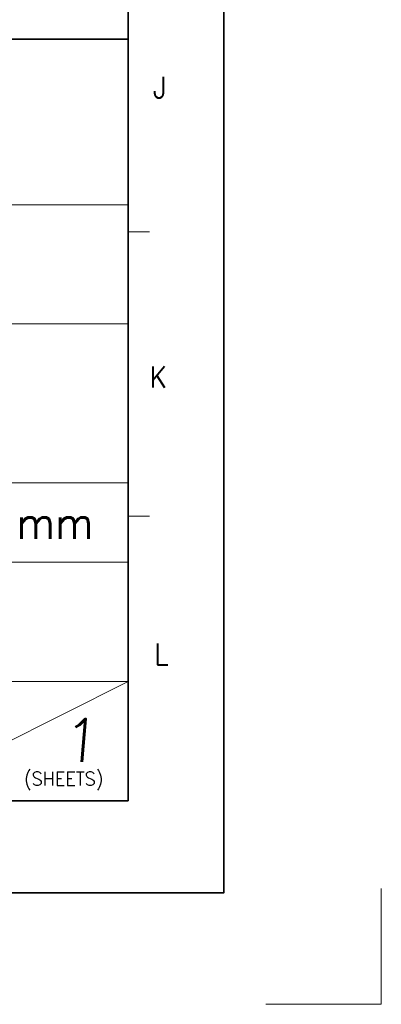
# Model space of a CAD drawing. Header units: millimetres. Extents: x 4065 to 8083, y -652 to 5416.
# Tile 207 of 256: x 5081 to 5111, y 4093 to 4174. Entities that reach past the tile are written whole.
import ezdxf
from ezdxf.enums import TextEntityAlignment as Align

# ---------------------------------------------------------------- set-up
doc = ezdxf.new("R2010")
doc.units = ezdxf.units.MM
doc.header["$LTSCALE"] = 0.8
doc.linetypes.add('CENTER', pattern=[50.8, 31.75, -6.35, 6.35, -6.35])
doc.layers.get('0').update_dxf_attribs({"linetype": 'CONTINUOUS', "lineweight": 0})
doc.layers.add('1', color=2, linetype='CENTER', lineweight=0)
doc.styles.get("Standard").update_dxf_attribs({"font": 'romans.shx', "width": 0.8, "oblique": 5, "bigfont": 'whgtxt.shx'})

msp = doc.modelspace()

# ---------------------------------------------------------------- linework, layer by layer
at = {"color": 7, "linetype": 'Continuous', "lineweight": 35}
for p, q in [((5090.054, 4109.955), (5090.054, 4391.74)), ((5014.595, 4172.838), (5090.054, 4172.838)), ((4687.605, 4109.955), (5090.054, 4109.955))]:
    msp.add_line(p, q, dxfattribs=at)
at = {"color": 7, "linetype": 'Continuous'}
for p, q in [((5090.054, 4109.955), (5090.054, 4172.838)), ((5014.595, 4159.168), (5090.054, 4159.168)), ((5090.054, 4156.919), (5091.813, 4156.919)), ((5014.595, 4149.325), (5090.054, 4149.325)), ((5014.595, 4136.202), (5090.054, 4136.202)), ((5090.054, 4133.437), (5091.813, 4133.437)), ((5014.595, 4129.64), (5090.054, 4129.64)), ((5014.595, 4119.798), (5090.054, 4119.798)), ((5070.369, 4109.955), (5090.054, 4119.798)), ((5014.595, 4109.955), (5090.054, 4109.955)), ((5014.595, 4109.955), (5090.054, 4109.955)), ((5031.797, 4109.955), (5090.054, 4109.955))]:
    msp.add_line(p, q, dxfattribs=at)
at = {"color": 7, "linetype": 'Continuous', "lineweight": 35}
msp.add_lwpolyline([(4677.95, 4399.348), (4677.95, 4102.348), (5097.95, 4102.348), (5097.95, 4399.348)], close=True, dxfattribs=at)
at = {"layer": '1'}
for p in [(5110.967, 4102.701), (5101.409, 4093.143)]:
    msp.add_line(p, (5110.967, 4093.143), dxfattribs=at)

# ---------------------------------------------------------------- texts
at = {"color": 7, "linetype": 'Continuous', "width": 0.933333}
for s, p in [('J', (5092.654, 4168.847)), ('K', (5092.525, 4144.941)), ('L', (5092.782, 4122.063))]:
    msp.add_text(s, height=1.759, dxfattribs=at).set_placement(p, align=Align.MIDDLE_CENTER)
for s, height, p in [('mm', 2.662, (5080.811, 4134.231)), ('(SHEETS)', 1.1408, (5081.424, 4112.343))]:
    msp.add_text(s, height=height, dxfattribs=at).set_placement(p, align=Align.TOP_LEFT)
at = {"linetype": 'Continuous', "oblique": 5}
msp.add_text('1', height=3.545, dxfattribs=at).set_placement((5084.536, 4113.168))

doc.saveas('drawing.dxf')
